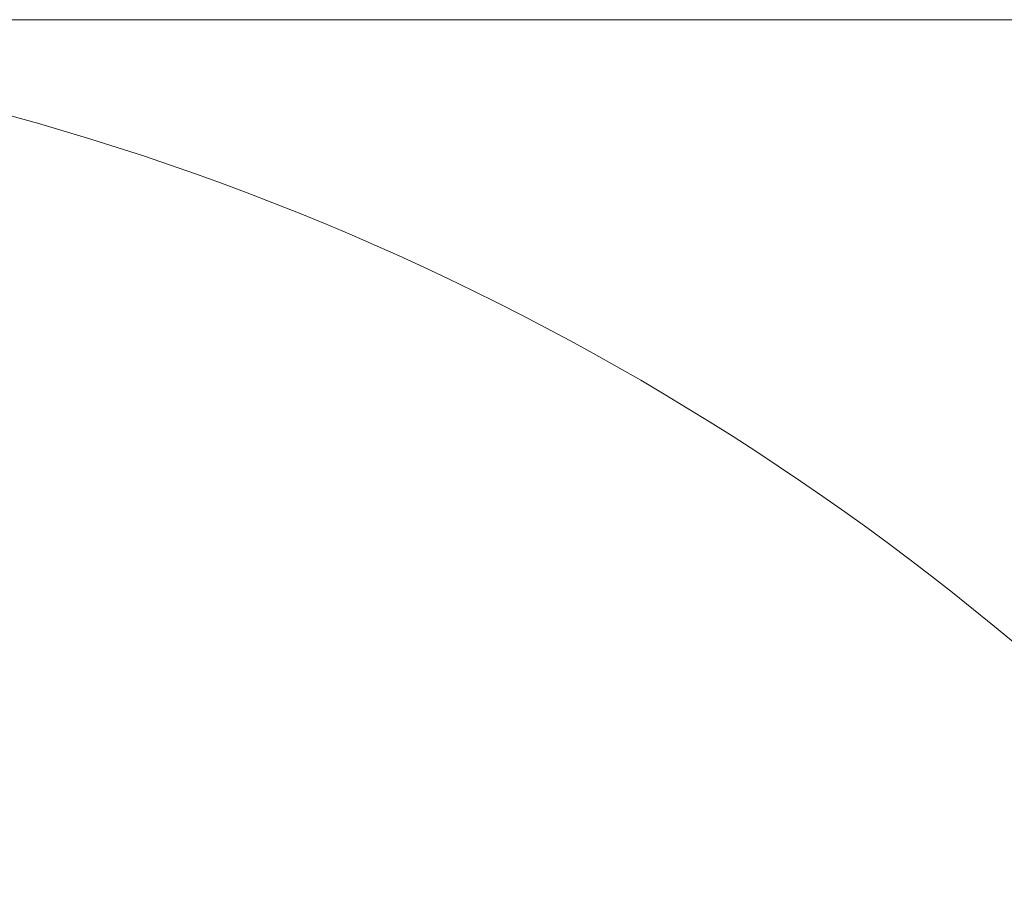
# Model space of a CAD drawing. Header units: millimetres. Extents: x 0 to 14900, y 0 to 10500.
# Tile 24 of 50: x 4436 to 5371, y 7016 to 7856. Entities that reach past the tile are written whole.
import ezdxf

# ---------------------------------------------------------------- set-up
doc = ezdxf.new("R2010")
doc.units = ezdxf.units.MM
doc.header["$LTSCALE"] = 25
doc.styles.add('SLDTEXTSTYLE0', font='TXT', dxfattribs={"width": 0.605})
doc.dimstyles.new('SLDDIMSTYLE0', dxfattribs={"dimtxt": 87.5, "dimasz": 87.5, "dimexe": 0, "dimexo": 0.0625, "dimgap": 21.875, "dimtad": 1, "dimdec": 0, "dimrnd": 1e-09, "dimzin": 12, "dimdsep": 46, "dimtxsty": 'SLDTEXTSTYLE0', "dimsah": 1, "dimcen": 0.09, "dimadec": 0, "dimazin": 3, "dimtfac": 1, "dimtofl": 0, "dimtmove": 0, "dimatfit": 3, "dimfxl": 1, "dimfrac": 2, "dimtolj": 1, "dimtzin": 12, "dimarcsym": 0})

# ---------------------------------------------------------------- blocks, each defined once
blk = doc.blocks.new('_D_5')
at = {"color": 7, "linetype": 'Continuous', "lineweight": 0}
for p, q in [((3803.87, 7856.38), (6724.19, 7856.38)), ((6686.69, 7856.38), (6686.69, 4544.59)), ((3932.67, 4544.59), (6724.19, 4544.59))]:
    blk.add_line(p, q, dxfattribs=at)
at = {"color": 7, "linetype": 'Continuous', "lineweight": 18}
for points in [[(6686.69, 7856.38), (6674.19, 7768.88), (6699.19, 7768.88)], [(6686.69, 4544.59), (6699.19, 4632.09), (6674.19, 4632.09)]]:
    blk.add_solid(points, dxfattribs=at)
at = {"color": 7, "linetype": 'Continuous', "lineweight": 18, "insert": (6573.9, 6066.81), "char_height": 87.5, "attachment_point": 1, "rotation": 90, "style": 'SLDTEXTSTYLE0'}
blk.add_mtext('3312', dxfattribs=at)

msp = doc.modelspace()

# ---------------------------------------------------------------- linework, layer by layer
at = {"color": 7, "linetype": 'Continuous', "lineweight": 18}
msp.add_arc((3753.8725798, 5324.5923172), 2531.789341, 5, 155, dxfattribs=at)

# ---------------------------------------------------------------- dimensions: what is measured, and where the dimension line sits
dim = msp.add_linear_dim(base=(6686.6938051, 4544.5923172), p1=(3753.8725798, 7856.3816582), p2=(3882.6725798, 4544.5923172), angle=90, dimstyle='SLDDIMSTYLE0', dxfattribs=at)
dim.commit()
dim.dimension.update_dxf_attribs({"geometry": '_D_5', "text_midpoint": (6686.6938051, 6200.4869877), "dimtype": 160})

doc.saveas('drawing.dxf')
